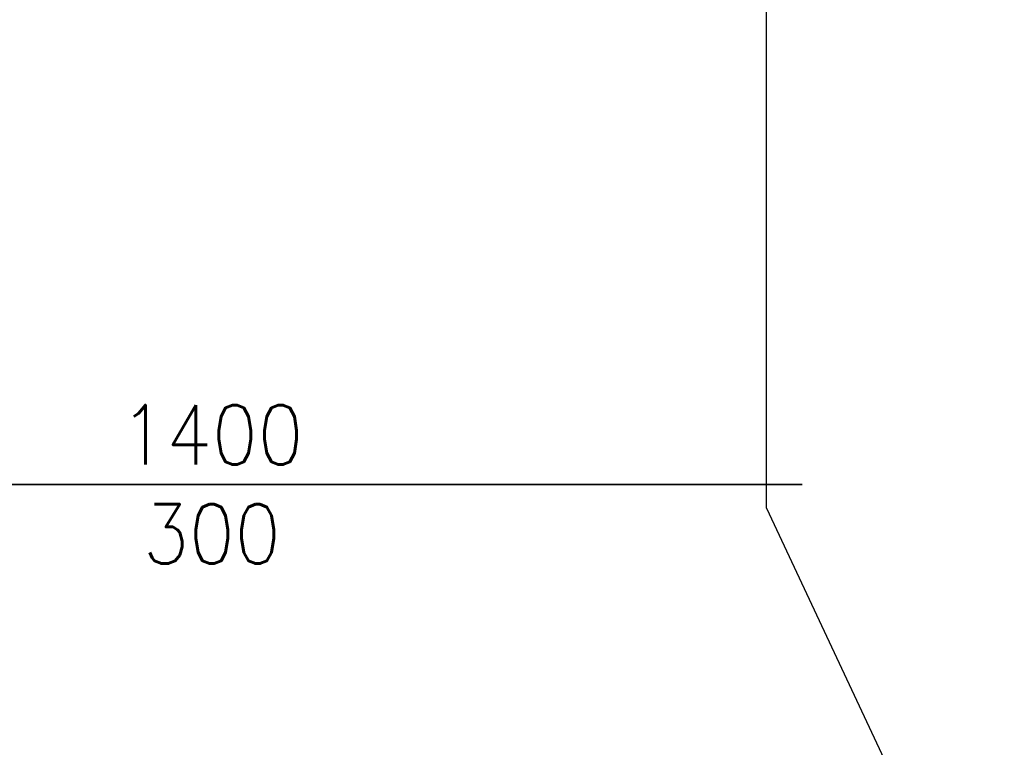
# Model space of a CAD drawing. Header units: millimetres. Extents: x -56303 to -45239, y -20463 to -4540.
# Tile 235 of 256: x -47062 to -46938, y -11259 to -11168. Entities that reach past the tile are written whole.
import ezdxf

# ---------------------------------------------------------------- set-up
doc = ezdxf.new("R2010")
doc.units = ezdxf.units.MM
doc.layers.add('FLUID-N1', color=7, linetype='Continuous')
doc.layers.add('FLUID-N1-75-DIM', color=7, linetype='Continuous')
doc.styles.add('OPIS1', font='ROMANS.SHX', dxfattribs={"width": 0.9})

# ---------------------------------------------------------------- blocks, each defined once
blk = doc.blocks.new('*U1399')
at = {"color": 132, "linetype": 'Continuous', "lineweight": -2}
blk.add_line((350, 745), (350, -745), dxfattribs=at)
at = {"color": 0, "linetype": 'ByBlock', "lineweight": -2}
for q in [(-320, -1000), (350, -700)]:
    blk.add_line((320, -700), q, dxfattribs=at)
blk = doc.blocks.new('*U1333')
at = {"color": 132, "linetype": 'Continuous', "lineweight": -2}
blk.add_line((-913.5, -745), (-913.5, 745), dxfattribs=at)
at = {"color": 0, "linetype": 'ByBlock', "lineweight": -2}
blk.add_line((-913.5, -700), (913.5, -700), dxfattribs=at)

msp = doc.modelspace()

# ---------------------------------------------------------------- block references
at = {"layer": 'FLUID-N1', "color": 132, "linetype": 'Continuous', "zscale": 0.1, "rotation": 90}
for name, p, xscale, yscale in [('*U1333', (-47038.18, -11134.91), 0.09999999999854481, 0.09999999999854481), ('*U1399', (-47038.18, -11261.26), 0.1000000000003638, 0.1000000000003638)]:
    msp.add_blockref(name, p, dxfattribs=dict(at, xscale=xscale, yscale=yscale))

# ---------------------------------------------------------------- texts
at = {"layer": 'FLUID-N1-75-DIM', "color": 61, "insert": (-47038.18, -11226.26), "char_height": 7.5, "attachment_point": 5, "style": 'OPIS1'}
msp.add_mtext('1400\\P300', dxfattribs=at)

doc.saveas('drawing.dxf')
